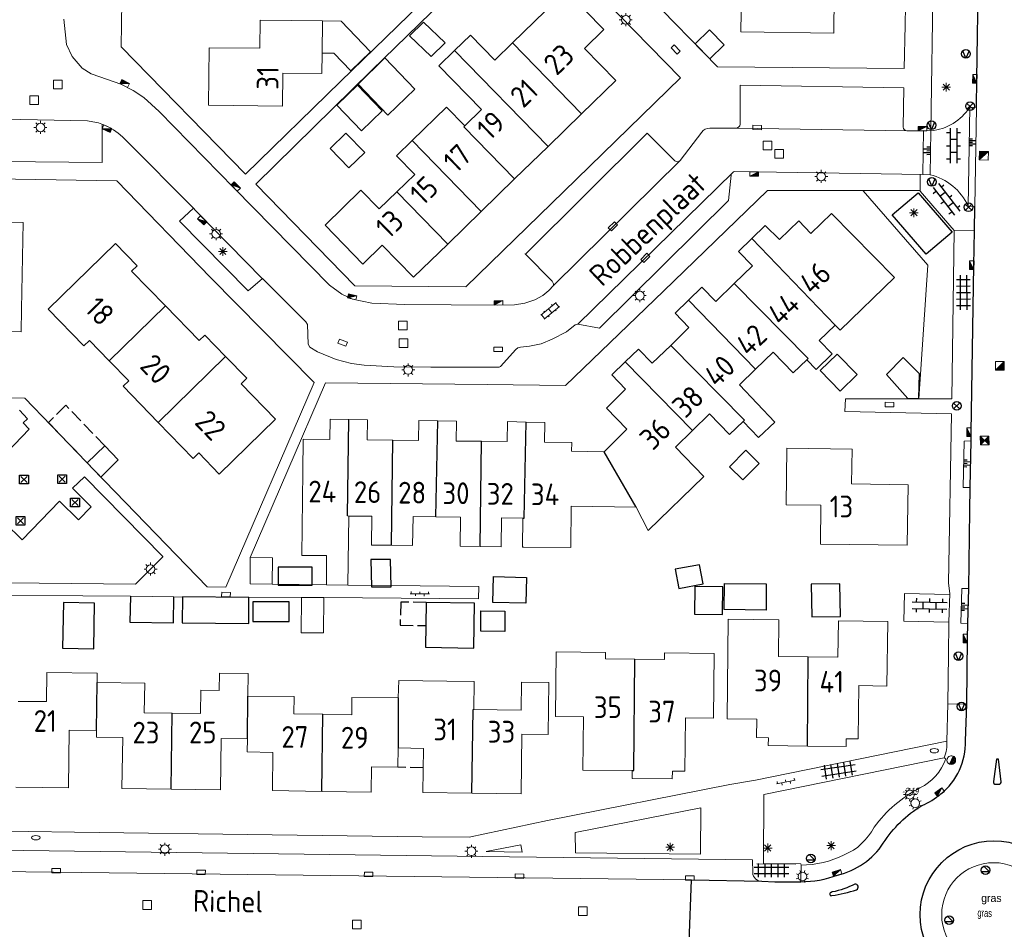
# Model space of a CAD drawing. Extents: x 168769 to 512904, y 516715 to 1559940.
# Tile 183 of 186: x 170506 to 170619, y 520046 to 520151. Entities that reach past the tile are written whole.
import ezdxf
from ezdxf.enums import TextEntityAlignment as Align

# ---------------------------------------------------------------- set-up
doc = ezdxf.new("R2010")
doc.units = 0
doc.header["$MEASUREMENT"] = 0
doc.linetypes.add('OVERBOUW', pattern=[2, 1.5, -0.5])
doc.layers.get('0').update_dxf_attribs({"linetype": 'CONTINUOUS'})
for name, color, linetype, lineweight in [('B01_HOOFDGEBOUW', 10, 'CONTINUOUS', 0), ('B02_bijgebouw', 12, 'CONTINUOUS', 0), ('B07_scheidingsmuur', 14, 'CONTINUOUS', 25), ('B16_LUIFEL', 6, 'OVERBOUW', 25), ('H01_HOOGTEPUNT', 7, 'CONTINUOUS', 18), ('H01_SYMBOOL', 7, 'CONTINUOUS', 18), ('L51_WATERLEIDINGPUT', 7, 'CONTINUOUS', 18), ('Q04_wegmarkering', 7, 'CONTINUOUS', 0), ('Q21_LANTAARNPAAL', 7, 'CONTINUOUS', 18), ('Q23_kolk', 7, 'CONTINUOUS', 18), ('Q26_BOOM', 7, 'CONTINUOUS', 18), ('Q28_rioolput', 7, 'CONTINUOUS', 18), ('Q722_RIOOLPUT_RWA', 5, 'CONTINUOUS', 18), ('Q723_RIOOLPUT_DWA', 32, 'CONTINUOUS', 18), ('Q92_BRANDKRAAN', 7, 'CONTINUOUS', 0), ('Q97_TROTTOIRKOLK', 7, 'CONTINUOUS', 0), ('S02_symb_open_verh', 7, 'CONTINUOUS', 13), ('T02_RASTER', 34, 'CONTINUOUS', 0), ('V00_kant_verharding', 252, 'CONTINUOUS', 0), ('V012_Kant_beton_verh', 252, 'CONTINUOUS', 0), ('V02_Kant_open_verh', 253, 'CONTINUOUS', 0), ('V03_kant_tegel_verh', 254, 'CONTINUOUS', 13)]:
    doc.layers.add(name, color=color, linetype=linetype, lineweight=lineweight)
for name, color, linetype in [('B14_dakrand_bijgebouw', 30, 'CONTINUOUS'), ('Q22_Paal_steen', 32, 'CONTINUOUS'), ('Q30_Verkeersbord', 32, 'CONTINUOUS'), ('Q34_Speelwerktuig', 32, 'CONTINUOUS'), ('S02_Klinkers', 7, 'CONTINUOUS'), ('S03_Tegels', 7, 'CONTINUOUS'), ('S04_Talud', 7, 'CONTINUOUS'), ('V011_Kant_asfalt_verh', 7, 'CONTINUOUS'), ('Z02_Huisnummer', 253, 'CONTINUOUS'), ('Z05_Cultuuraand', 7, 'CONTINUOUS'), ('Z06_STRAATNAAM', 7, 'CONTINUOUS')]:
    doc.layers.add(name, color=color, linetype=linetype)
doc.styles.add('ISOCP', font='isocp.shx', dxfattribs={"height": 1.8})
doc.styles.get("Standard").update_dxf_attribs({"font": 'ISOB.SHX'})

# ---------------------------------------------------------------- blocks, each defined once
blk = doc.blocks.new('Q21')
at = {"color": 0}
for points in [[(-1.5, 0), (-1, 0)], [(-1.06, 1.06), (-0.71, 0.71)], [(0, 1.5), (0, 1)], [(1.06, 1.06), (0.71, 0.71)], [(1.5, 0), (1, 0)], [(-1.06, -1.06), (-0.71, -0.71)], [(0, -1.5), (0, -1)], [(1.06, -1.06), (0.71, -0.71)]]:
    blk.add_lwpolyline(points, dxfattribs=at)
blk.add_circle((0, 0), 1, dxfattribs=at)
blk = doc.blocks.new('Q26')
at = {"color": 0}
for p, q in [((-1, 0), (1, 0)), ((-0.7, 0.7), (0.7, -0.7)), ((0.7, 0.7), (-0.7, -0.7)), ((0, 1), (0, -1))]:
    blk.add_line(p, q, dxfattribs=at)
blk = doc.blocks.new('Q28')
at = {"color": 0}
blk.add_lwpolyline([(1, 1), (1, -1), (-1, -1), (-1, 1)], close=True, dxfattribs=at)
blk = doc.blocks.new('Q23')
at = {"color": 0}
blk.add_lwpolyline([(0.99, -0.5), (-0.99, -0.5), (-0.99, 0.5), (0.99, 0.5), (0.99, -0.5)], dxfattribs=at)
blk = doc.blocks.new('Q97')
blk.add_hatch(color=256).paths.add_polyline_path([(-1, 1), (-1, 0), (1, 1)])
blk.add_line((1, 1), (-1, 0))
at = {"color": 0}
for points in [[(-1, 0), (-1, 1), (1, 1), (1, 0), (-1, 0)], [(0, 0.8), (0, 1)]]:
    blk.add_lwpolyline(points, dxfattribs=at)
blk = doc.blocks.new('Q92')
at = {"color": 0}
blk.add_ellipse((0, 0), major_axis=(-0.991, 0), ratio=0.499983, start_param=1.570796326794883, end_param=7.853981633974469, dxfattribs=at)
blk = doc.blocks.new('S022')
at = {"color": 0}
for p, q in [((0.31, -2.3), (0.31, 2.3)), ((1.51, -2.3), (1.51, 2.3)), ((0.01, 1.15), (0.31, 1.15)), ((0.31, 2.1), (1.51, 2.1)), ((0.31, 0), (1.51, 0)), ((1.51, 1.05), (1.81, 1.05)), ((0.01, -1.15), (0.31, -1.15)), ((0.31, -2.1), (1.51, -2.1)), ((1.51, -1.05), (1.81, -1.05))]:
    blk.add_line(p, q, dxfattribs=at)
blk = doc.blocks.new('S026')
for p, q in [((0, 0), (4.4, 0)), ((0.2, 0.5), (0.2, 0)), ((1.2, 0), (1.2, -0.5)), ((2.2, 0.5), (2.2, 0)), ((3.2, 0), (3.2, -0.5)), ((4.2, 0.5), (4.2, 0))]:
    blk.add_line(p, q)
blk = doc.blocks.new('Q34')
at = {"color": 0}
for p, q in [((-0.7, 0.7), (0.7, -0.7)), ((0.7, 0.7), (-0.7, -0.7))]:
    blk.add_line(p, q, dxfattribs=at)
blk.add_lwpolyline([(1, 1), (1, -1), (-1, -1), (-1, 1)], close=True, dxfattribs=at)
blk = doc.blocks.new('Q722')
for points in [[(-1, 1), (1, -1)], [(-1, -1), (1, -1), (1, 1), (-1, 1), (-1, -1)], [(-0.8, 0.8), (-1, 0.8)], [(-0.6, 0.6), (-1, 0.6)], [(-0.4, 0.4), (-1, 0.4)], [(-0.2, 0.2), (-1, 0.2)], [(-1, 0), (0, 0)], [(0.2, -0.2), (-1, -0.2)], [(0.4, -0.4), (-1, -0.4)], [(0.6, -0.6), (-1, -0.6)], [(0.8, -0.8), (-1, -0.8)]]:
    blk.add_lwpolyline(points)
blk = doc.blocks.new('Q723')
for points in [[(-1, 1), (1, -1)], [(-1, -1), (1, 1)], [(-1, -1), (1, -1), (1, 1), (-1, 1), (-1, -1)], [(0.8, 0.8), (-0.8, 0.8)], [(0.6, 0.6), (-0.6, 0.6)], [(0.4, 0.4), (-0.4, 0.4)], [(0.2, 0.2), (-0.2, 0.2)], [(0.8, -0.8), (-0.8, -0.8)], [(0.6, -0.6), (-0.6, -0.6)], [(0.4, -0.4), (-0.4, -0.4)], [(0.2, -0.2), (-0.2, -0.2)]]:
    blk.add_lwpolyline(points)
blk = doc.blocks.new('Q22')
for points in [[(-0.719, -0.672), (0.702, 0.706)], [(-0.712, 0.671), (0.715, -0.672)]]:
    blk.add_lwpolyline(points)
blk.add_circle((0, 0), 1)
blk = doc.blocks.new('Q30')
blk.add_lwpolyline([(0.707, 0.707), (0, -1), (-0.707, 0.707)])
blk.add_circle((0, 0), 1)
blk = doc.blocks.new('L51')
for points in [[(0, 1, 1), (0, -1)], [(0, -1, 1), (0, 1)]]:
    blk.add_lwpolyline(points, format="xyb")
blk.add_lwpolyline([(-1, 0), (1, 0), (0.9, -0.2), (-0.9, -0.2), (-0.8, -0.4), (0.8, -0.4), (0.7, -0.6), (-0.7, -0.6), (-0.4, -0.8), (0.4, -0.8), (0, -1)])
blk = doc.blocks.new('talud')
for p, q in [((0, 0.5), (0.5, 0.5)), ((0, 0.25), (1, 0.25)), ((0, 0), (0.5, 0)), ((0, -0.25), (1, -0.25)), ((0, -0.5), (0.5, -0.5))]:
    blk.add_line(p, q)
blk = doc.blocks.new('KLINKERS6')
for points in [[(-4, 0.75), (4, 0.75)], [(-3, 0.75), (-3, 1.6)], [(-1.5, -0.75), (-1.5, 0.75)], [(0, 0.75), (0, 1.6)], [(1.5, -0.75), (1.5, 0.75)], [(3, 0.75), (3, 1.6)], [(-4, -0.75), (4, -0.75)], [(-3, -1.6), (-3, -0.75)], [(0, -1.6), (0, -0.75)], [(3, -1.6), (3, -0.75)]]:
    blk.add_lwpolyline(points)
blk = doc.blocks.new('TEGELS6')
for points in [[(-4, 0.75), (4, 0.75)], [(-3, -1.6), (-3, 1.6)], [(-1.5, -1.6), (-1.5, 1.6)], [(0, -1.6), (0, 1.6)], [(1.5, -1.6), (1.5, 1.6)], [(3, -1.6), (3, 1.6)], [(-4, -0.75), (4, -0.75)]]:
    blk.add_lwpolyline(points)
blk = doc.blocks.new('HPUNT')
blk.add_circle((0, 0), 0.267)

msp = doc.modelspace()

# ---------------------------------------------------------------- linework, layer by layer
at = {"layer": 'B01_HOOFDGEBOUW'}
for points in [[(170603.12, 520153.57), (170599.91, 520153.61), (170599.85, 520149.26), (170589.15, 520149.4), (170589.21, 520154.01), (170591.74, 520153.97), (170591.81, 520159.25)], [(170569.03, 520154.12), (170573.39, 520149.65), (170571.17, 520147.49), (170574.75, 520143.8), (170570.79, 520139.95)], [(170566.63, 520151.78), (170562.86, 520148.11)], [(170540.95, 520146.95), (170540.93, 520144.59), (170536.43, 520144.63), (170536.4, 520140.84), (170527.87, 520140.94), (170527.95, 520147.57), (170533.79, 520147.5), (170533.82, 520150.72), (170537.41, 520150.68)], [(170537.41, 520150.68), (170540.99, 520150.65)], [(170540.95, 520146.95), (170540.99, 520150.65)], [(170556.2, 520147.25), (170558.01, 520149.01)], [(170560.82, 520146.12), (170558.01, 520149.01)], [(170560.82, 520146.12), (170562.86, 520148.11)], [(170559.3, 520140.46), (170554.4, 520145.5), (170556.2, 520147.25)], [(170557.36, 520138.57), (170555.26, 520140.72), (170551.32, 520136.89)], [(170557.36, 520138.57), (170559.3, 520140.46)], [(170570.79, 520139.95), (170566.95, 520136.21)], [(170549.55, 520130.99), (170551.61, 520132.99), (170549.51, 520135.14), (170551.32, 520136.89)], [(170566.95, 520136.21), (170563.1, 520132.46)], [(170563.1, 520132.46), (170559.25, 520128.72)], [(170555.4, 520124.97), (170551.46, 520121.14), (170547.87, 520124.83), (170545.65, 520122.67), (170541.29, 520127.15), (170545.42, 520131.16), (170547.51, 520129.01), (170549.55, 520130.99)], [(170559.25, 520128.72), (170555.4, 520124.97)], [(170590.42, 520125.62), (170591.96, 520127.12), (170593.58, 520125.48), (170595.81, 520127.64), (170597.21, 520126.2), (170599.57, 520128.5), (170606.83, 520121.12), (170600.6, 520115.05)], [(170516.44, 520111.54), (170514.17, 520113.88), (170513.52, 520113.24), (170509.4, 520117.46), (170517.16, 520125.05), (170519.65, 520122.47), (170519.01, 520121.85)], [(170588.38, 520120.42), (170590.5, 520122.48), (170588.89, 520124.13), (170590.42, 520125.62)], [(170519.01, 520121.85), (170522.9, 520117.86)], [(170583.12, 520118.52), (170584.66, 520120.01), (170586.26, 520118.36), (170588.38, 520120.42)], [(170581.07, 520113.31), (170583.18, 520115.37), (170581.58, 520117.02), (170583.12, 520118.52)], [(170522.9, 520117.86), (170526.79, 520113.86), (170527.44, 520114.49), (170529.84, 520112.02)], [(170600.01, 520115.65), (170598.17, 520113.86), (170599.67, 520112.32)], [(170600.01, 520115.65), (170600.6, 520115.05)], [(170575.83, 520111.4), (170577.35, 520112.89), (170578.95, 520111.26), (170581.07, 520113.31)], [(170596.73, 520111.65), (170595.16, 520110.14), (170592.86, 520112.52), (170590.84, 520110.56)], [(170522.07, 520104.45), (170518.04, 520108.6), (170518.69, 520109.23), (170516.44, 520111.54)], [(170529.84, 520112.02), (170532.27, 520109.53), (170531.62, 520108.9), (170535.59, 520104.81), (170529.1, 520098.5), (170526.74, 520100.93), (170526.1, 520100.3), (170522.07, 520104.45)], [(170573.4, 520101.07), (170576.03, 520103.65), (170573.67, 520106.07), (170575.87, 520108.26), (170574.3, 520109.9), (170575.83, 520111.4)], [(170599.67, 520112.32), (170597.82, 520110.52), (170596.73, 520111.65)], [(170590.84, 520110.56), (170588.98, 520108.75), (170593.06, 520104.49), (170591.2, 520102.71), (170589.4, 520104.55)], [(170544.04, 520104.77), (170541.89, 520104.8), (170541.85, 520102.49), (170538.76, 520102.53)], [(170549.1, 520102.4), (170546.15, 520102.43), (170546.19, 520104.73), (170544.04, 520104.77)], [(170554.25, 520104.64), (170552.09, 520104.68), (170552.04, 520102.36), (170549.1, 520102.4)], [(170559.29, 520102.27), (170556.36, 520102.3), (170556.41, 520104.59), (170554.25, 520104.64)], [(170564.42, 520104.49), (170562.27, 520104.53), (170562.23, 520102.23), (170559.29, 520102.27)], [(170573.4, 520101.07), (170569.67, 520101.13), (170569.68, 520102.13), (170566.53, 520102.17), (170566.57, 520104.45), (170564.42, 520104.49)], [(170589.4, 520104.55), (170587.84, 520103.05), (170585.55, 520105.43), (170583.57, 520103.5)], [(170583.57, 520103.5), (170581.62, 520101.61), (170584.9, 520098.23), (170578.48, 520092), (170577.09, 520094.7)], [(170538.76, 520102.53), (170538.72, 520098.81)], [(170608.29, 520090.3), (170598.3, 520090.43), (170598.36, 520094.91), (170594.35, 520094.97), (170594.45, 520101.47), (170601.96, 520101.36), (170601.9, 520097.36), (170608.4, 520097.27), (170608.29, 520090.3)], [(170538.72, 520098.81), (170538.6, 520089.13)], [(170577.09, 520094.7), (170569.62, 520094.82), (170569.56, 520090.03)], [(170544.01, 520093.67), (170543.86, 520093.68)], [(170544.01, 520093.67), (170543.92, 520085.73)], [(170548.94, 520090.3), (170546.62, 520090.33), (170546.66, 520093.64), (170544.01, 520093.67)], [(170554.02, 520093.56), (170551.41, 520093.6), (170551.37, 520090.28), (170548.94, 520090.3)], [(170559.14, 520090.17), (170556.82, 520090.21), (170556.86, 520093.53), (170554.02, 520093.56)], [(170561.61, 520093.45), (170561.57, 520090.13), (170559.14, 520090.17)], [(170561.61, 520093.45), (170564.06, 520093.42)], [(170564.06, 520093.42), (170564, 520090.1), (170564.15, 520090.1)], [(170564.15, 520090.1), (170569.56, 520090.03)], [(170538.6, 520089.13), (170541.45, 520089.13)], [(170541.45, 520089.13), (170541.45, 520085.76)], [(170541.45, 520085.76), (170543.92, 520085.73)], [(170590.95, 520068.16), (170590.98, 520070.29), (170587.58, 520070.33), (170587.7, 520081.78)], [(170587.7, 520081.78), (170593.54, 520081.71), (170593.49, 520077.52), (170596.9, 520077.47)], [(170596.9, 520077.47), (170600.33, 520077.42), (170600.39, 520081.62), (170606.08, 520081.54), (170605.97, 520074.1), (170602.74, 520074.15), (170602.66, 520068.01), (170601.28, 520068.03), (170601.27, 520067.13), (170596.81, 520067.18)], [(170576.65, 520064.37), (170570.97, 520064.43), (170571.04, 520070.57), (170567.81, 520070.6), (170567.89, 520078.03), (170573.57, 520077.97), (170573.56, 520077.23)], [(170573.56, 520077.23), (170576.96, 520077.19)], [(170580.37, 520077.14), (170580.37, 520077.91), (170586.06, 520077.85), (170585.99, 520070.41), (170582.76, 520070.44), (170582.69, 520064.3), (170581.27, 520064.32), (170581.26, 520063.42), (170576.64, 520063.47), (170576.65, 520064.37)], [(170576.96, 520077.19), (170580.37, 520077.14)], [(170505.97, 520072.34), (170509.23, 520072.31), (170509.27, 520075.67), (170515.06, 520075.59), (170515.05, 520074.52)], [(170526.97, 520073.62), (170529.1, 520073.59), (170529.12, 520075.59), (170532.42, 520075.55), (170532.41, 520072.95)], [(170515.05, 520074.52), (170520.52, 520074.45), (170520.47, 520071.02), (170523.7, 520070.98)], [(170558.41, 520071.42), (170558.45, 520074.64), (170555.32, 520074.68), (170549.79, 520074.73), (170549.72, 520072.75)], [(170558.35, 520071.42), (170563.87, 520071.34), (170563.91, 520074.55), (170567.03, 520074.51), (170566.95, 520068.51), (170563.95, 520068.55), (170563.86, 520061.71), (170558.2, 520061.79)], [(170523.7, 520070.98), (170526.93, 520070.94), (170526.97, 520073.62)], [(170532.41, 520072.95), (170537.72, 520072.9), (170537.7, 520070.9), (170541.03, 520070.85)], [(170541.03, 520070.85), (170544.36, 520070.79), (170544.37, 520072.79), (170549.72, 520072.75)], [(170514.98, 520068.99), (170511.81, 520069.02), (170511.74, 520062.4), (170505.67, 520062.46)], [(170523.58, 520062.22), (170517.91, 520062.29), (170517.99, 520068.19), (170514.97, 520068.23), (170514.98, 520068.99)], [(170532.34, 520068.01), (170529.33, 520068.05), (170529.25, 520062.14), (170523.58, 520062.22)], [(170540.9, 520061.98), (170535.22, 520062.06), (170535.29, 520066.47), (170532.32, 520066.51), (170532.34, 520068.01)], [(170596.81, 520067.18), (170592.31, 520067.24), (170592.32, 520068.14), (170590.95, 520068.16)], [(170549.71, 520066.99), (170549.66, 520064.76), (170546.63, 520064.8), (170546.59, 520061.89), (170540.9, 520061.98)], [(170558.2, 520061.79), (170552.55, 520061.86), (170552.62, 520066.92), (170549.71, 520066.99)]]:
    msp.add_lwpolyline(points, dxfattribs=at)
msp.add_lwpolyline([(170496.2, 520121.43), (170499.44, 520121.38), (170499.54, 520127.58), (170506.54, 520127.46), (170506.35, 520117.47), (170506.3, 520114.88), (170502.46, 520114.95), (170502.43, 520113.33), (170496.02, 520113.43)], close=True, dxfattribs=at)
at = {"layer": 'B02_bijgebouw'}
for points in [[(170540.99, 520150.65), (170543.14, 520150.63), (170546.52, 520147.11), (170544.26, 520144.9), (170542.29, 520146.93), (170540.95, 520146.95)], [(170535.2, 520085.83), (170535.22, 520088.87), (170532.68, 520088.89), (170532.66, 520085.85)], [(170532.66, 520085.85), (170535.2, 520085.83)], [(170523.87, 520084.38), (170518.87, 520084.45)], [(170538.57, 520084.3), (170538.54, 520080.23), (170541.11, 520080.21), (170541.15, 520084.28)], [(170538.57, 520084.3), (170541.15, 520084.28)]]:
    msp.add_lwpolyline(points, dxfattribs=at)
msp.add_lwpolyline([(170585.53, 520149.62), (170587.23, 520147.9), (170585.59, 520146.29), (170583.89, 520148.01)], close=True, dxfattribs=at)
at = {"layer": 'B07_scheidingsmuur'}
for points in [[(170562.86, 520148.11), (170570.79, 520139.95)], [(170566.95, 520136.21), (170556.2, 520147.25)], [(170557.25, 520138.47), (170557.36, 520138.57)], [(170557.25, 520138.47), (170563.1, 520132.46)], [(170559.25, 520128.72), (170551.32, 520136.89)], [(170555.4, 520124.97), (170549.55, 520130.99)], [(170600.01, 520115.65), (170590.42, 520125.62)], [(170596.73, 520111.65), (170596.89, 520111.8), (170588.38, 520120.42)], [(170590.84, 520110.56), (170583.12, 520118.52)], [(170516.44, 520111.54), (170522.9, 520117.86)], [(170589.4, 520104.55), (170589.56, 520104.7), (170581.07, 520113.31)], [(170522.07, 520104.45), (170529.84, 520112.02)], [(170583.57, 520103.5), (170575.83, 520111.4)], [(170543.86, 520093.68), (170544.04, 520104.77)], [(170554.02, 520093.56), (170554.25, 520104.64)], [(170564.21, 520093.42), (170564.42, 520104.49)], [(170548.94, 520090.3), (170549.1, 520102.4)], [(170559.14, 520090.17), (170559.29, 520102.27)], [(170577.09, 520094.7), (170573.4, 520101.07)], [(170564.06, 520093.42), (170564.21, 520093.42)], [(170596.81, 520067.18), (170596.9, 520077.47)], [(170576.65, 520064.37), (170576.82, 520064.37), (170576.96, 520077.19)], [(170514.98, 520068.99), (170515.05, 520074.52)], [(170532.34, 520068.01), (170532.41, 520072.95)], [(170549.72, 520072.75), (170549.71, 520066.99)], [(170523.58, 520062.22), (170523.7, 520070.98)], [(170540.9, 520061.98), (170541.03, 520070.85)], [(170558.2, 520061.79), (170558.35, 520071.42)]]:
    msp.add_lwpolyline(points, dxfattribs=at)
at = {"layer": 'B14_dakrand_bijgebouw'}
for points in [[(170552.62, 520150.52), (170555.11, 520148.11), (170553.49, 520146.54), (170551, 520148.93), (170552.62, 520150.52)], [(170548.16, 520146.39), (170551.62, 520142.78), (170548.51, 520139.8), (170545.08, 520143.38), (170548.16, 520146.39)], [(170545.01, 520143.25), (170547.86, 520140.31), (170545.48, 520138.01), (170542.63, 520140.96), (170545.01, 520143.25)], [(170541.86, 520135.98), (170544.04, 520133.73), (170545.87, 520135.49), (170543.69, 520137.75), (170541.86, 520135.98)], [(170600.25, 520112.31), (170602.53, 520109.95), (170600.57, 520108.05), (170598.29, 520110.42), (170600.25, 520112.31)], [(170605.9, 520109.97), (170608.36, 520107.21), (170609.62, 520107.19), (170609.71, 520110.04), (170607.83, 520111.91), (170605.9, 520109.97)], [(170589.72, 520101.24), (170587.85, 520099.34), (170589.37, 520097.83), (170591.24, 520099.73), (170589.72, 520101.24)], [(170512.78, 520100.95), (170514.76, 520098.9)], [(170548.9, 520085.53), (170548.83, 520088.65), (170546.57, 520088.65), (170546.64, 520085.53), (170548.9, 520085.53)], [(170539.82, 520087.77), (170535.9, 520087.77), (170535.9, 520085.7), (170539.82, 520085.7), (170539.82, 520087.77)], [(170584.39, 520088.07), (170581.59, 520087.54), (170582, 520085.34), (170584.8, 520085.87), (170584.39, 520088.07)], [(170560.68, 520086.69), (170564.48, 520086.6), (170564.41, 520083.64), (170560.61, 520083.72), (170560.68, 520086.69)], [(170583.83, 520082.36), (170587.05, 520082.33), (170587.07, 520085.53), (170583.85, 520085.55), (170583.83, 520082.36)], [(170592.05, 520082.85), (170587.23, 520082.9), (170587.26, 520085.9), (170592.08, 520085.85), (170592.05, 520082.85)], [(170597.25, 520085.81), (170597.31, 520082.05), (170600.62, 520082.1), (170600.56, 520085.86), (170597.25, 520085.81)], [(170518.87, 520084.45), (170518.83, 520081.45), (170523.83, 520081.38), (170523.87, 520084.38)], [(170524.86, 520084.38), (170524.83, 520081.38), (170532.5, 520081.31), (170532.52, 520084.31), (170524.86, 520084.38)], [(170511.16, 520083.71), (170511.06, 520078.45), (170514.65, 520078.38), (170514.75, 520083.64), (170511.16, 520083.71)], [(170537.15, 520081.53), (170537.14, 520083.78), (170532.97, 520083.79), (170532.98, 520081.53), (170537.15, 520081.53)], [(170552.93, 520083.72), (170552.85, 520078.56), (170558.41, 520078.47), (170558.49, 520083.63), (170552.93, 520083.72)], [(170561.98, 520082.73), (170561.97, 520080.39), (170559.2, 520080.41), (170559.22, 520082.75), (170561.98, 520082.73)]]:
    msp.add_lwpolyline(points, dxfattribs=at)
for points in [[(170606.57, 520128.35), (170609.55, 520130.88), (170613.47, 520126.33), (170610.49, 520123.8)], [(170515.49, 520098.14), (170513.91, 520099.79), (170515.93, 520101.73), (170517.48, 520100.12)]]:
    msp.add_lwpolyline(points, close=True, dxfattribs=at)
at = {"layer": 'B16_LUIFEL'}
msp.add_line((170552.59, 520064.68), (170549.66, 520064.76), dxfattribs=at)
for points in [[(170515.93, 520101.73), (170511.43, 520106.41), (170509.45, 520104.43), (170513.91, 520099.79)], [(170552.92, 520083.72), (170549.99, 520083.76), (170549.93, 520081.1), (170552.87, 520081.06)]]:
    msp.add_lwpolyline(points, dxfattribs=at)
at = {"layer": 'Q04_wegmarkering'}
msp.add_line((170499.7, 520052.8), (170583.47, 520051.79), dxfattribs=at)
for points in [[(170588.61, 520138.31), (170608.26, 520138.01)], [(170567.58, 520120.19), (170582.15, 520134.58)], [(170570.37, 520115.74), (170588.21, 520133.22)]]:
    msp.add_lwpolyline(points, dxfattribs=at)
at = {"layer": 'T02_RASTER'}
msp.add_lwpolyline([(170609.62, 520107.16), (170610.68, 520122.54), (170603.24, 520131.09)], dxfattribs=at)
at = {"layer": 'V00_kant_verharding'}
for p, q in [((170609.62, 520107.16), (170613.18, 520107.16)), ((170559.42, 520054.5), (170502.85, 520055.21)), ((170590.5, 520054.09), (170559.42, 520054.5))]:
    msp.add_line(p, q, dxfattribs=at)
for points in [[(170543.08, 520143.69), (170532.14, 520133.01), (170517.83, 520147.66), (170517.96, 520158.15), (170518.3, 520180.82), (170528.42, 520190.68), (170550.13, 520211.91), (170569.59, 520211.6), (170596.04, 520211.3)], [(170600.67, 520201.55), (170607.19, 520189.05), (170608.6, 520186.35), (170608.46, 520172.45), (170608.05, 520150.18), (170607.96, 520145.16), (170586.45, 520145.35)], [(170614.18, 520173.39), (170611.55, 520173.34), (170611.02, 520138)], [(170533.32, 520131.85), (170544.71, 520120.16), (170557.5, 520120.04), (170568.78, 520131.01), (170582.2, 520144.1), (170564.44, 520162.28), (170546.62, 520144.95)], [(170543.08, 520143.69), (170556.14, 520156.42)], [(170586.45, 520145.35), (170578.44, 520153.62)], [(170564.35, 520123.81), (170567.42, 520120.69), (170567.59, 520120.39), (170567.58, 520120.19), (170567.06, 520119.63), (170566.36, 520119.04), (170565.43, 520118.54), (170564.28, 520118.16), (170563.08, 520117.99), (170561.12, 520117.95), (170550.45, 520118.03), (170546.67, 520118.16), (170544.43, 520118.61), (170543.23, 520119.19), (170541.8, 520120.23), (170530.84, 520131.41), (170522.18, 520140.24), (170520.44, 520141.84), (170519.18, 520142.66), (170517.76, 520143.39), (170516.26, 520143.92), (170514.36, 520144.55), (170513.32, 520145.2), (170512.18, 520146.55), (170511.54, 520147.95), (170511.21, 520150.86)], [(170533.32, 520131.85), (170546.62, 520144.95)], [(170607.84, 520138.43), (170607.91, 520142.94)], [(170513.92, 520139.15), (170500.48, 520139.43)], [(170515.61, 520134.37), (170515.61, 520138.77)], [(170610.17, 520138.02), (170610.06, 520138.01), (170608.26, 520138.01)], [(170526.13, 520129.1), (170518.41, 520136.86)], [(170500.24, 520134.52), (170515.61, 520134.37)], [(170588.03, 520132.89), (170587.74, 520129.98), (170572.89, 520115.29)], [(170610.08, 520132.97), (170588.47, 520133.31)], [(170482.66, 520122.61), (170482.7, 520132.73), (170496.27, 520132.61), (170517.31, 520132.24), (170528.09, 520121.11), (170540.02, 520109.05), (170529.88, 520085.49)], [(170609.78, 520131.15), (170598.45, 520131.15), (170592.23, 520131.15), (170580.23, 520119.54), (170568.96, 520108.7), (170559.93, 520108.82), (170541.34, 520108.99)], [(170534.08, 520120.99), (170532.42, 520119.59), (170524.54, 520127.59), (170526.13, 520129.1)], [(170526.13, 520129.1), (170526.38, 520128.85), (170534.04, 520121.02), (170534.08, 520120.99)], [(170564.3, 520123.85), (170564.35, 520123.81)], [(170534.08, 520120.99), (170539.09, 520116.03), (170539.26, 520115.72), (170539.34, 520113.43), (170539.52, 520113.12), (170540.4, 520112.57), (170542.57, 520111.7), (170544.31, 520111.24), (170545.79, 520111.02), (170549.21, 520110.85), (170553.45, 520110.82), (170561.31, 520110.79), (170561.49, 520110.86), (170563.23, 520112.84), (170563.48, 520113.01), (170563.78, 520113.09), (170564.83, 520113.2), (170566.15, 520113.48), (170567.44, 520114.03), (170569.08, 520114.88), (170570.08, 520115.67), (170570.37, 520115.74), (170572.89, 520115.29)], [(170482.52, 520111.96), (170482.58, 520107.75), (170506.73, 520107.25), (170512.78, 520100.95)], [(170541.34, 520108.99), (170532.68, 520088.89)], [(170601.11, 520105.68), (170601.19, 520107.17)], [(170601.19, 520107.17), (170609.62, 520107.16)], [(170506.1, 520105.84), (170507.02, 520104.87), (170506.54, 520104.39), (170507.24, 520103.68), (170500.49, 520096.67), (170506.42, 520090.91), (170510.72, 520095.37), (170512.91, 520093.24), (170514.35, 520094.73), (170512.2, 520096.86), (170513.58, 520098.18), (170522.61, 520089), (170522.6, 520088.99)], [(170613.38, 520105.42), (170601.11, 520105.68)], [(170514.76, 520098.9), (170527.7, 520085.52)], [(170519.48, 520085.82), (170522.6, 520088.99)], [(170519.48, 520085.82), (170486.17, 520086.19)], [(170527.7, 520085.52), (170529.88, 520085.49)], [(170535.2, 520085.83), (170541.45, 520085.76)], [(170548.84, 520085.67), (170543.92, 520085.73)], [(170558.94, 520084.15), (170558.98, 520085.57), (170548.84, 520085.67)], [(170518.87, 520084.45), (170496.95, 520084.61)], [(170538.57, 520084.3), (170523.87, 520084.38)], [(170541.15, 520084.28), (170558.94, 520084.15)], [(170496.63, 520057.52), (170512.45, 520057.3), (170535.18, 520056.99), (170552.48, 520056.75), (170557.86, 520056.7), (170566.88, 520058.63), (170587.87, 520062.76), (170590.82, 520063.26)], [(170584.49, 520054.75), (170584.53, 520060.1), (170570.09, 520057.24), (170570.1, 520054.91), (170584.49, 520054.75)], [(170563.98, 520054.97), (170563.84, 520055.82), (170559.84, 520055.04), (170563.98, 520054.97)], [(170590.99, 520053.64), (170595.49, 520053.61)]]:
    msp.add_lwpolyline(points, dxfattribs=at)
for points in [[(170564.35, 520123.81), (170578.38, 520137.72), (170581.55, 520134.54, 0.362222), (170582.15, 520134.58), (170584.64, 520137.83, -0.243884), (170585.57, 520138.31), (170588.61, 520138.31, 0.346288), (170589.08, 520138.76), (170589.08, 520143.25), (170607.91, 520142.94)], [(170513.92, 520139.15, -0.188421), (170518.41, 520136.86)], [(170608.26, 520138.01, -0.388098), (170607.84, 520138.43)], [(170588.47, 520133.31, 0.385137), (170588.03, 520132.89)]]:
    msp.add_lwpolyline(points, format="xyb", dxfattribs=at)
at = {"layer": 'V011_Kant_asfalt_verh'}
for points in [[(170616.27, 520140.7), (170616.33, 520143.97), (170616.51, 520156.47), (170616.74, 520170.44), (170616.79, 520173.36), (170616.84, 520174.93), (170617.09, 520190.59, 0.067455), (170615.99, 520203.03, 0.072105), (170611.35, 520215.43), (170610.27, 520217.35), (170607.31, 520222.64)], [(170610.1, 520033.85, 0.007589), (170607.7, 520037.11, 0.02322), (170606.39, 520038.61, -0.000769), (170604.22, 520041.73, 0.136914), (170600.79, 520044.17, 0.060568), (170597.44, 520044.55), (170595.85, 520044.55), (170591.92, 520044.62), (170590.86, 520044.64), (170590.34, 520044.54), (170583.19, 520044.68), (170583.47, 520051.79), (170591.58, 520051.64), (170593.07, 520051.56), (170596.07, 520051.58, 0.092831), (170600.29, 520052.35, 0.194109), (170605.54, 520056.01, -0.11528), (170609.99, 520060.34, 0.064215), (170612.18, 520061.68, 0.231815), (170615.01, 520067.8), (170615.15, 520072.03)], [(170618.8, 520065.67), (170618.59, 520065.69), (170618.22, 520063.1, 0.441669), (170618.48, 520062.8), (170618.86, 520062.81, 0.507103), (170619.11, 520063.09), (170618.8, 520065.67)], [(170599.55, 520050.33, 1.252129), (170599.63, 520049.99, 0.035094), (170602.47, 520050.65, 0.827526), (170602.28, 520051.31, -0.073057), (170599.68, 520050.4), (170599.55, 520050.33)]]:
    msp.add_lwpolyline(points, format="xyb", dxfattribs=at)
msp.add_lwpolyline([(170615.15, 520072.03), (170615.24, 520079.56), (170615.28, 520081.31), (170615.38, 520085.32), (170615.51, 520094.29), (170615.55, 520096.95), (170615.65, 520102.32), (170615.66, 520103.3), (170615.98, 520122.52), (170616.04, 520126.5), (170616.1, 520129.3)], dxfattribs=at)
msp.add_circle((170618.29, 520047.79), 8.5, dxfattribs=at)
at = {"layer": 'V012_Kant_beton_verh'}
for points in [[(170615.32, 520129.33), (170615.5, 520140.72), (170616.27, 520140.7), (170616.1, 520129.3), (170615.32, 520129.33)], [(170610.08, 520132.97), (170610.17, 520138.02), (170611.02, 520138), (170610.93, 520132.95), (170610.08, 520132.97)], [(170615.55, 520096.95), (170614.75, 520096.96), (170614.85, 520102.3), (170615.65, 520102.32)], [(170615.28, 520081.31), (170614.48, 520081.32), (170614.57, 520085.33), (170615.38, 520085.32)]]:
    msp.add_lwpolyline(points, dxfattribs=at)
msp.add_circle((170618.26, 520047.78), 5.99, dxfattribs=at)
at = {"layer": 'V02_Kant_open_verh'}
for points in [[(170615.5, 520140.72, -0.229182), (170611.02, 520138)], [(170610.93, 520132.95, -0.231714), (170615.32, 520129.33)], [(170596.07, 520051.58), (170596.08, 520053.5, 0.116301), (170601.04, 520054.67, 0.175654), (170604.51, 520057.86, -0.117927), (170609.77, 520062.37, 0.191656), (170612.75, 520065.72), (170612.56, 520065.85, 0.115979), (170612.86, 520067.77), (170612.96, 520072.06), (170615.15, 520072.03)], [(170590.5, 520054.09), (170590.52, 520052.63, 0.425921), (170591.58, 520051.64)]]:
    msp.add_lwpolyline(points, format="xyb", dxfattribs=at)
for points in [[(170616.04, 520126.5), (170613.71, 520126.53), (170609.78, 520131.06), (170609.81, 520132.97)], [(170613.11, 520081.45), (170607.91, 520081.55), (170607.97, 520084.75), (170613.17, 520084.65), (170613.19, 520084.76)]]:
    msp.add_lwpolyline(points, dxfattribs=at)
at = {"layer": 'V03_kant_tegel_verh'}
for points in [[(170613.18, 520107.16), (170613.42, 520107.16), (170613.71, 520126.53)], [(170612.96, 520072.06), (170613.04, 520077.7), (170613.11, 520081.45), (170613.19, 520084.76), (170613.04, 520085.93), (170613.38, 520105.42), (170613.38, 520105.42)], [(170590.82, 520063.26), (170612.86, 520067.77)], [(170596.08, 520053.5), (170596.05, 520053.62), (170591.74, 520053.69), (170591.81, 520061.61), (170612.56, 520065.85)]]:
    msp.add_lwpolyline(points, dxfattribs=at)

# ---------------------------------------------------------------- block references
at = {"layer": 'H01_SYMBOOL', "color": 2, "xscale": 0.5, "yscale": 0.5, "zscale": 0.5}
msp.add_blockref('HPUNT', (170608.62, 520061.6), dxfattribs=at)
at = {"layer": 'L51_WATERLEIDINGPUT', "xscale": 0.4999999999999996, "yscale": 0.4999999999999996, "zscale": 0.4999999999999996, "rotation": 67.10124766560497}
msp.add_blockref('L51', (170613.38, 520065.58), dxfattribs=at)
at = {"layer": 'Q21_LANTAARNPAAL', "xscale": 0.5, "yscale": 0.5}
for p in [(170575.9, 520150.78), (170508.52, 520138.39), (170598.4, 520132.75), (170528.74, 520126.15), (170577.51, 520119.03), (170550.86, 520110.48), (170521.2, 520087.56), (170522.85, 520055.32), (170558.13, 520055.08)]:
    msp.add_blockref('Q21', p, dxfattribs=at)
at = {"layer": 'Q21_LANTAARNPAAL', "color": 2, "xscale": 0.5, "yscale": 0.5, "zscale": 0.5}
msp.add_blockref('Q21', (170608.62, 520061.6), dxfattribs=at)
at = {"layer": 'Q21_LANTAARNPAAL', "xscale": 0.4999999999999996, "yscale": 0.4999999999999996, "zscale": 0.4999999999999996, "rotation": 67.10124766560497}
for p in [(170609.23, 520060.61), (170596.23, 520052.19)]:
    msp.add_blockref('Q21', p, dxfattribs=at)
at = {"layer": 'Q22_Paal_steen', "xscale": 0.5, "yscale": 0.5, "zscale": 0.5}
for p in [(170615.53, 520140.83), (170615.37, 520129.2), (170614, 520106.34)]:
    msp.add_blockref('Q22', p, dxfattribs=at)
at = {"layer": 'Q23_kolk'}
for p, xscale, yscale, rotation in [((170581.65, 520147.36), 0.5, 0.5, 314.3455246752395), ((170591.03, 520138.38), 0.5, 0.5, 359.3538343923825), ((170574.42, 520127.01), 0.5, 0.5, 44.90861924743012), ((170578.16, 520123.38), 0.5, 0.5, 44.90861924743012), ((170543.3, 520113.62), 0.5, 0.5, 157.678461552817), ((170561.22, 520112.84), 0.4999999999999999, 0.4999999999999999, 359.8276823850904), ((170606.26, 520106.49), 0.5, 0.5, 358.3388879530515), ((170529.88, 520084.63), 0.5, 0.5, 357.9382423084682), ((170510.33, 520052.86), 0.5, 0.5, 359.2551968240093), ((170527.01, 520052.65), 0.5, 0.5, 359.3697718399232), ((170546.3, 520052.43), 0.5, 0.5, 359.3124836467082), ((170563.66, 520052.22), 0.5, 0.5, 359.1406277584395), ((170583.28, 520052.02), 0.4999999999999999, 0.4999999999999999, 359.8281131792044)]:
    msp.add_blockref('Q23', p, dxfattribs=dict(at, xscale=xscale, yscale=yscale, rotation=rotation))
at = {"layer": 'Q26_BOOM', "xscale": 0.5, "yscale": 0.5}
for p in [(170612.8, 520143.03), (170609.08, 520128.58), (170529.52, 520124.12), (170581.02, 520055.54), (170592.24, 520055.46), (170599.54, 520055.73)]:
    msp.add_blockref('Q26', p, dxfattribs=at)
at = {"layer": 'Q28_rioolput', "xscale": 0.5, "yscale": 0.5}
for p in [(170510.51, 520143.33), (170507.81, 520141.52), (170592.22, 520136.32), (170593.57, 520135.36), (170550.23, 520115.61), (170550.31, 520113.57), (170520.8, 520048.9), (170570.97, 520048.18), (170544.93, 520046.67)]:
    msp.add_blockref('Q28', p, dxfattribs=at)
at = {"layer": 'Q30_Verkeersbord', "xscale": 0.5, "yscale": 0.5, "zscale": 0.5}
for p in [(170615.06, 520146.86), (170611.08, 520138.64), (170611.13, 520132.12), (170614.21, 520077.55), (170614.55, 520071.74)]:
    msp.add_blockref('Q30', p, dxfattribs=at)
at = {"layer": 'Q30_Verkeersbord', "xscale": 0.4999999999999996, "yscale": 0.4999999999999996, "zscale": 0.4999999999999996, "rotation": 67.10124766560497}
for p in [(170597.19, 520054.25), (170617.32, 520052.92), (170613.12, 520047.15)]:
    msp.add_blockref('Q30', p, dxfattribs=at)
at = {"layer": 'Q34_Speelwerktuig', "xscale": 0.5, "yscale": 0.5}
for p in [(170506.63, 520097.87), (170511.01, 520097.9), (170512.5, 520095.22), (170506.24, 520093.12)]:
    msp.add_blockref('Q34', p, dxfattribs=at)
at = {"layer": 'Q722_RIOOLPUT_RWA'}
for p, xscale, yscale, zscale, rotation in [((170617.12, 520135.13), 0.5, 0.5, 0.5, 267.7660636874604), ((170618.96, 520110.94), 0.4999999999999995, 0.4999999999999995, 0.4999999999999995, 90.18303181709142)]:
    msp.add_blockref('Q722', p, dxfattribs=dict(at, xscale=xscale, yscale=yscale, zscale=zscale, rotation=rotation))
at = {"layer": 'Q723_RIOOLPUT_DWA', "xscale": 0.5, "yscale": 0.5, "zscale": 0.5, "rotation": 91.68319751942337}
msp.add_blockref('Q723', (170617.22, 520102.36), dxfattribs=at)
at = {"layer": 'Q92_BRANDKRAAN', "xscale": 0.5, "yscale": 0.5}
for p in [(170611.42, 520066.65), (170507.98, 520056.64)]:
    msp.add_blockref('Q92', p, dxfattribs=at)
at = {"layer": 'Q97_TROTTOIRKOLK'}
for p, xscale, yscale, zscale, rotation in [((170616.33, 520143.97), 0.5, 0.5, 0.5, 88.9859177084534), ((170615.98, 520122.52), 0.5, 0.5, 0.5, 89.05209262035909), ((170615.66, 520103.3), 0.4999999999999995, 0.4999999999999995, 0.4999999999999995, 89.24738109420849), ((170615.24, 520079.56), 0.5, 0.5, 0.5, 89.3273640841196), ((170612.18, 520061.68), 0.4999999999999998, 0.4999999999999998, 0.4999999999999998, 35.33122141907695), ((170600.29, 520052.35), 0.5, 0.5, 0.5, 16.065097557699)]:
    msp.add_blockref('Q97', p, dxfattribs=dict(at, xscale=xscale, yscale=yscale, zscale=zscale, rotation=rotation))
for p, xscale, yscale, rotation in [((170518.1, 520143.22), 0.4999999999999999, 0.4999999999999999, 332.6065874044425), ((170516.29, 520138.47), 0.5, 0.5, 154.7728923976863), ((170610.06, 520138), 0.4999999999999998, 0.4999999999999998, 0.4688246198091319), ((170590.69, 520133.28), 0.4999999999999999, 0.4999999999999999, 179.3042334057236), ((170530.83, 520131.42), 0.5, 0.5, 314.4212744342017), ((170527.32, 520127.88), 0.4999999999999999, 0.4999999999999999, 135.3350592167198), ((170544.36, 520118.65), 0.5, 0.5, 346.6953301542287), ((170561.26, 520117.95), 0.5, 0.5, 1.206048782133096)]:
    msp.add_blockref('Q97', p, dxfattribs=dict(at, xscale=xscale, yscale=yscale, rotation=rotation))
at = {"layer": 'S02_Klinkers', "xscale": 0.5, "yscale": 0.5, "zscale": 0.5}
for p, rotation in [((170613.63, 520136.29), 270), ((170612.82, 520130.11), 307.7468053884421), ((170610.88, 520083.37), 358.9583733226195)]:
    msp.add_blockref('KLINKERS6', p, dxfattribs=dict(at, rotation=rotation))
at = {"layer": 'S02_symb_open_verh', "xscale": 0.5, "yscale": 0.5}
for name, p, rotation in [('S022', (170566.89, 520117.63), 310.0352186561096), ('S026', (170551.09, 520084.72), 359.539183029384), ('S026', (170593.26, 520062.84), 10.8452210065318)]:
    msp.add_blockref(name, p, dxfattribs=dict(at, rotation=rotation))
at = {"layer": 'S03_Tegels', "xscale": 0.5, "yscale": 0.5, "zscale": 0.5}
for p, rotation in [((170614.77, 520119.39), 270.5115558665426), ((170600.38, 520064.41), 8.604481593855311)]:
    msp.add_blockref('TEGELS6', p, dxfattribs=dict(at, rotation=rotation))
msp.add_blockref('TEGELS6', (170592.69, 520052.89), dxfattribs=at)
at = {"layer": 'S04_Talud', "zscale": 0.5}
for p, xscale, yscale, rotation in [((170615.43, 520136.7), 0.7741020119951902, 0.7741020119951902, 358.976054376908), ((170610.98, 520135.69), 0.8558634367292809, 0.8558634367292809, 181.6952079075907), ((170614.8, 520099.75), 0.8010445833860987, 0.8010445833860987, 357.4172270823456), ((170614.52, 520083.23), 0.8043190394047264, 0.8043190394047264, 358.3513296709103)]:
    msp.add_blockref('talud', p, dxfattribs=dict(at, xscale=xscale, yscale=yscale, rotation=rotation))

# ---------------------------------------------------------------- texts
at = {"layer": 'H01_HOOGTEPUNT', "color": 2, "oblique": 15, "width": 0.7125}
msp.add_text('-2.19', height=0.8, dxfattribs=at).set_placement((170608.62, 520061.6), align=Align.CENTER)
at = {"layer": 'Q723_RIOOLPUT_DWA', "width": 0.711111}
msp.add_text('gras', height=0.9, rotation=357.2719, dxfattribs=at).set_placement((170616.37, 520047.58))
at = {"layer": 'Z02_Huisnummer', "style": 'ISOCP'}
for s, rotation, p in [('23', 44.2141, (170567.95, 520144.25)), ('31', 89.3124, (170535.92, 520142.72)), ('21', 44.2141, (170564.1, 520140.51)), ('19', 44.2141, (170560.25, 520136.76)), ('17', 44.2141, (170556.4, 520133.02)), ('15', 44.2141, (170552.55, 520129.27)), ('13', 44.2141, (170548.61, 520125.44)), ('46', 44.2748, (170597.37, 520119.01)), ('44', 44.2748, (170593.72, 520115.46)), ('18', 314.2019, (170513.47, 520117.38)), ('42', 44.2748, (170590.06, 520111.91)), ('40', 44.2748, (170586.4, 520108.35)), ('20', 314.2059, (170519.83, 520110.8)), ('38', 44.2748, (170582.76, 520104.81)), ('22', 314.2019, (170526.15, 520104.35)), ('36', 44.2748, (170579.01, 520101.11))]:
    msp.add_text(s, height=2.5, rotation=rotation, dxfattribs=at).set_placement(p)
for s, p in [('24', (170539.36, 520095.24)), ('26', (170544.6, 520095.17)), ('28', (170549.7, 520095.11)), ('30', (170554.8, 520095.04)), ('32', (170559.9, 520094.97)), ('34', (170564.98, 520094.91)), ('13', (170599.38, 520093.51)), ('39', (170590.66, 520073.49)), ('41', (170598.21, 520073.34)), ('35', (170572.23, 520070.42)), ('37', (170578.49, 520069.91)), ('21', (170507.74, 520068.83)), ('23', (170519.11, 520067.49)), ('25', (170525.62, 520067.51)), ('27', (170536.26, 520066.99)), ('29', (170543.11, 520066.91)), ('31', (170553.75, 520067.85)), ('33', (170560.01, 520067.59))]:
    msp.add_text(s, height=2.5, dxfattribs=at).set_placement(p)
at = {"layer": 'Z05_Cultuuraand'}
msp.add_text('gras', height=0.9, dxfattribs=at).set_placement((170616.82, 520049.25))
at = {"layer": 'Z06_STRAATNAAM', "style": 'ISOCP'}
for s, rotation, p in [('Robbenplaat', 43.6994, (170573.18, 520119.96)), ('Richel', 359.364, (170526.07, 520048.13))]:
    msp.add_text(s, height=2.5, rotation=rotation, dxfattribs=at).set_placement(p)

doc.saveas('drawing.dxf')
